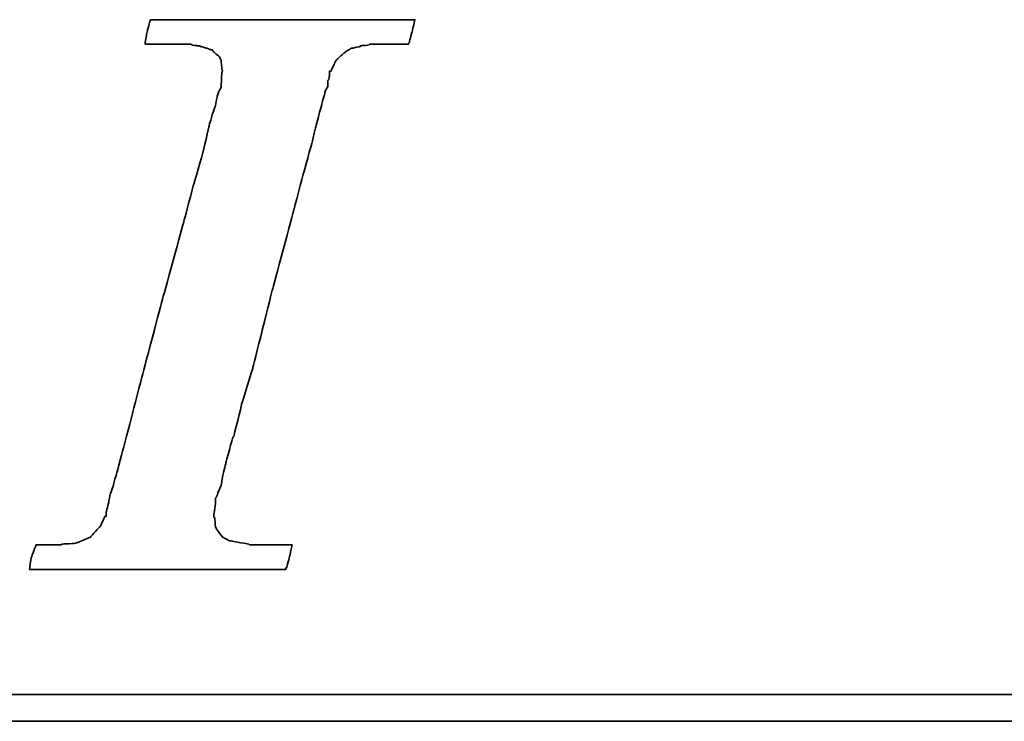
# Model space of a CAD drawing. Header units: millimetres. Extents: x -227 to 3135, y -1502 to 860.
# Tile 228 of 256: x 19.83 to 27.19, y -457.81 to -452.56. Entities that reach past the tile are written whole.
import ezdxf

# ---------------------------------------------------------------- set-up
doc = ezdxf.new("R2010")
doc.units = ezdxf.units.MM
doc.layers.add('DIM', color=4, linetype='CONTINUOUS')
doc.layers.add('layer 1', color=7, linetype='CONTINUOUS')

# ---------------------------------------------------------------- blocks, each defined once
blk = doc.blocks.new('TBI MOTION logo(完整正式版)')
at = {"layer": 'layer 1', "color": 22, "lineweight": 35}
for points, knots in [([(-40.59125, -7.94375), (-40.59125, -7.94375), (-40.97375, -7.94375), (-40.97375, -7.94375), (-40.97375, -7.94375), (-40.97375, -7.94375), (-41.38125, -7.94375), (-41.38125, -7.94375), (-41.38125, -7.94375), (-41.38125, -7.94375), (-41.54875, -7.94375), (-41.54875, -7.94375), (-41.54875, -7.94375), (-41.54875, -7.94375), (-41.59875, -7.94375), (-41.59875, -7.94375), (-41.59875, -7.94375), (-41.59875, -7.94375), (-41.88375, -7.94375), (-41.88375, -7.94375), (-41.88375, -7.94375), (-41.88375, -7.94375), (-41.90875, -7.91875), (-41.90875, -7.91875), (-41.90875, -7.91875), (-41.90875, -7.91875), (-42.19875, -7.87125), (-42.19875, -7.87125), (-42.19875, -7.87125), (-42.19875, -7.87125), (-42.43875, -7.82375), (-42.43875, -7.82375), (-42.43875, -7.82375), (-42.43875, -7.82375), (-42.45875, -7.82375), (-42.45875, -7.82375), (-42.45875, -7.82375), (-42.45875, -7.82375), (-42.48625, -7.82375), (-42.48625, -7.82375), (-42.48625, -7.82375), (-42.48625, -7.82375), (-42.67625, -7.72375), (-42.67625, -7.72375), (-42.67625, -7.72375), (-42.67625, -7.72375), (-42.70125, -7.70375), (-42.70125, -7.70375), (-42.70125, -7.70375), (-42.70125, -7.70375), (-42.72375, -7.67875), (-42.72375, -7.67875), (-42.72375, -7.67875), (-42.72375, -7.67875), (-42.86875, -7.48875), (-42.86875, -7.48875), (-42.86875, -7.48875), (-42.86875, -7.48875), (-42.89375, -7.43875), (-42.89375, -7.43875), (-42.89375, -7.43875), (-42.89375, -7.43875), (-42.91875, -7.38875), (-42.91875, -7.38875), (-42.91875, -7.38875), (-42.91875, -7.38875), (-42.93875, -7.12875), (-42.93875, -7.12875), (-42.93875, -7.12875), (-42.93875, -7.12875), (-42.96375, -7.10375), (-42.96375, -7.10375), (-42.96375, -7.10375), (-42.96375, -7.10375), (-42.96375, -7.05375), (-42.96375, -7.05375), (-42.96375, -7.05375), (-42.96375, -7.05375), (-42.96375, -7.00875), (-42.96375, -7.00875), (-42.96375, -7.00875), (-42.96375, -7.00875), (-42.91875, -6.69625), (-42.91875, -6.69625), (-42.91875, -6.69625), (-42.91875, -6.69625), (-42.91875, -6.62375), (-42.91875, -6.62375), (-42.91875, -6.62375), (-42.91875, -6.62375), (-42.91875, -6.59625), (-42.91875, -6.59625), (-42.91875, -6.59625), (-42.91875, -6.59625), (-42.91875, -6.57375), (-42.91875, -6.57375), (-42.91875, -6.57375), (-42.91875, -6.57375), (-42.91875, -6.52875), (-42.91875, -6.52875), (-42.91875, -6.52875), (-42.91875, -6.52875), (-42.89375, -6.50375), (-42.89375, -6.50375), (-42.89375, -6.50375), (-42.89375, -6.50375), (-42.84375, -6.38375), (-42.84375, -6.38375), (-42.84375, -6.38375), (-42.84375, -6.38375), (-42.84375, -6.35875), (-42.84375, -6.35875), (-42.84375, -6.35875), (-42.84375, -6.35875), (-42.74625, -6.14375), (-42.74625, -6.14375), (-42.74625, -6.14375), (-42.74625, -6.14375), (-42.70125, -5.85375), (-42.70125, -5.85375), (-42.70125, -5.85375), (-42.70125, -5.85375), (-42.60375, -5.47125), (-42.60375, -5.47125), (-42.60375, -5.47125), (-42.60375, -5.47125), (-42.60375, -5.44875), (-42.60375, -5.44875), (-42.60375, -5.44875), (-42.60375, -5.44875), (-42.38875, -4.67875), (-42.38875, -4.67875), (-42.38875, -4.67875), (-42.38875, -4.67875), (-42.36375, -4.65375), (-42.36375, -4.65375), (-42.36375, -4.65375), (-42.36375, -4.65375), (-42.12375, -3.69625), (-42.12375, -3.69625), (-42.12375, -3.69625), (-42.12375, -3.69625), (-42.12375, -3.67374), (-42.12375, -3.67374), (-42.12375, -3.67374), (-42.12375, -3.67374), (-41.78875, -2.59374), (-41.78875, -2.59374), (-41.78875, -2.59374), (-41.78875, -2.59374), (-41.18875, -0.19375), (-41.18875, -0.19375), (-41.18875, -0.19375), (-41.18875, -0.19375), (-40.54375, 2.20624), (-40.54375, 2.20624), (-40.54375, 2.20624), (-40.54375, 2.20624), (-40.25375, 3.30875), (-40.25375, 3.30875), (-40.25375, 3.30875), (-40.25375, 3.30875), (-39.98875, 4.27125), (-39.98875, 4.27125), (-39.98875, 4.27125), (-39.98875, 4.27125), (-39.77375, 5.13125), (-39.77375, 5.13125), (-39.77375, 5.13125), (-39.77375, 5.13125), (-39.67875, 5.47125), (-39.67875, 5.47125), (-39.67875, 5.47125), (-39.67875, 5.47125), (-39.60375, 5.75625), (-39.60375, 5.75625), (-39.60375, 5.75625), (-39.60375, 5.75625), (-39.60375, 5.78125), (-39.60375, 5.78125), (-39.60375, 5.78125), (-39.60375, 5.78125), (-39.50875, 5.97125), (-39.50875, 5.97125), (-39.50875, 5.97125), (-39.50875, 5.97125), (-39.50875, 6.13875), (-39.50875, 6.13875), (-39.50875, 6.13875), (-39.50875, 6.13875), (-39.48625, 6.16625), (-39.48625, 6.16625), (-39.48625, 6.16625), (-39.48625, 6.16625), (-39.46125, 6.28625), (-39.46125, 6.28625), (-39.46125, 6.28625), (-39.46125, 6.28625), (-39.46125, 6.42625), (-39.46125, 6.42625), (-39.46125, 6.42625), (-39.46125, 6.42625), (-39.41375, 6.42625), (-39.41375, 6.42625), (-39.41375, 6.42625), (-39.41375, 6.42625), (-39.29375, 6.69125), (-39.29375, 6.69125), (-39.29375, 6.69125), (-39.29375, 6.69125), (-39.26875, 6.74125), (-39.26875, 6.74125), (-39.26875, 6.74125), (-39.26875, 6.74125), (-39.24375, 6.76625), (-39.24375, 6.76625), (-39.24375, 6.76625), (-39.24375, 6.76625), (-38.98375, 7.00624), (-38.98375, 7.00624), (-38.98375, 7.00624), (-38.98375, 7.00624), (-38.95625, 7.02624), (-38.95625, 7.02624), (-38.95625, 7.02624), (-38.95625, 7.02624), (-38.78875, 7.12624), (-38.78875, 7.12624), (-38.78875, 7.12624), (-38.78875, 7.12624), (-38.76375, 7.12624), (-38.76375, 7.12624), (-38.76375, 7.12624), (-38.76375, 7.12624), (-38.74375, 7.12624), (-38.74375, 7.12624), (-38.74375, 7.12624), (-38.74375, 7.12624), (-38.52875, 7.17125), (-38.52875, 7.17125), (-38.52875, 7.17125), (-38.52875, 7.17125), (-38.52875, 7.19624), (-38.52875, 7.19624), (-38.52875, 7.19624), (-38.52875, 7.19624), (-38.50375, 7.19624), (-38.50375, 7.19624), (-38.50375, 7.19624), (-38.50375, 7.19624), (-38.26125, 7.21875), (-38.26125, 7.21875), (-38.26125, 7.21875), (-38.26125, 7.21875), (-38.23875, 7.24624), (-38.23875, 7.24624), (-38.23875, 7.24624), (-38.23875, 7.24624), (-38.21625, 7.24624), (-38.21625, 7.24624), (-38.21625, 7.24624), (-38.21625, 7.24624), (-38.18875, 7.24624), (-38.18875, 7.24624), (-38.18875, 7.24624), (-38.18875, 7.24624), (-37.90375, 7.24624), (-37.90375, 7.24624), (-37.90375, 7.24624), (-37.90375, 7.24624), (-37.85375, 7.24624), (-37.85375, 7.24624), (-37.85375, 7.24624), (-37.85375, 7.24624), (-37.75875, 7.24624), (-37.75875, 7.24624), (-37.75875, 7.24624), (-37.75875, 7.24624), (-37.42375, 7.24624), (-37.42375, 7.24624), (-37.42375, 7.24624), (-37.42375, 7.24624), (-37.08875, 7.24624), (-37.08875, 7.24624), (-37.08875, 7.24624), (-37.08875, 7.24624), (-37.06375, 7.24624), (-37.06375, 7.24624), (-37.06375, 7.24624), (-37.06375, 7.24624), (-37.06375, 7.26624), (-37.06375, 7.26624), (-37.06375, 7.26624), (-37.06375, 7.26624), (-37.03875, 7.29125), (-37.03875, 7.29125), (-37.03875, 7.29125), (-37.03875, 7.29125), (-37.03875, 7.31625), (-37.03875, 7.31625), (-37.03875, 7.31625), (-37.03875, 7.31625), (-36.94125, 7.67625), (-36.94125, 7.67625), (-36.94125, 7.67625), (-36.94125, 7.67625), (-36.86875, 7.98625), (-36.86875, 7.98625), (-36.86875, 7.98625), (-36.86875, 7.98625), (-36.98875, 7.98625), (-36.98875, 7.98625), (-36.98875, 7.98625), (-36.98875, 7.98625), (-37.42375, 7.98625), (-37.42375, 7.98625), (-37.42375, 7.98625), (-37.42375, 7.98625), (-37.94875, 7.98625), (-37.94875, 7.98625), (-37.94875, 7.98625), (-37.94875, 7.98625), (-38.57375, 7.98625), (-38.57375, 7.98625), (-38.57375, 7.98625), (-38.57375, 7.98625), (-39.29375, 7.98625), (-39.29375, 7.98625), (-39.29375, 7.98625), (-39.29375, 7.98625), (-40.82875, 7.98625), (-40.82875, 7.98625), (-40.82875, 7.98625), (-40.82875, 7.98625), (-42.36375, 7.98625), (-42.36375, 7.98625), (-42.36375, 7.98625), (-42.36375, 7.98625), (-43.08375, 7.98625), (-43.08375, 7.98625), (-43.08375, 7.98625), (-43.08375, 7.98625), (-43.70875, 7.98625), (-43.70875, 7.98625), (-43.70875, 7.98625), (-43.70875, 7.98625), (-44.23375, 7.98625), (-44.23375, 7.98625), (-44.23375, 7.98625), (-44.23375, 7.98625), (-44.66875, 7.98625), (-44.66875, 7.98625), (-44.66875, 7.98625), (-44.66875, 7.98625), (-44.88375, 7.98625), (-44.88375, 7.98625), (-44.88375, 7.98625), (-44.88375, 7.98625), (-44.90875, 7.94125), (-44.90875, 7.94125), (-44.90875, 7.94125), (-44.90875, 7.94125), (-44.90875, 7.91625), (-44.90875, 7.91625), (-44.90875, 7.91625), (-44.90875, 7.91625), (-45.00375, 7.55625), (-45.00375, 7.55625), (-45.00375, 7.55625), (-45.00375, 7.55625), (-45.05375, 7.24624), (-45.05375, 7.24624), (-45.05375, 7.24624), (-45.05375, 7.24624), (-44.61875, 7.24624), (-44.61875, 7.24624), (-44.61875, 7.24624), (-44.61875, 7.24624), (-44.11375, 7.24624), (-44.11375, 7.24624), (-44.11375, 7.24624), (-44.11375, 7.24624), (-43.99375, 7.24624), (-43.99375, 7.24624), (-43.99375, 7.24624), (-43.99375, 7.24624), (-43.94625, 7.24624), (-43.94625, 7.24624), (-43.94625, 7.24624), (-43.94625, 7.24624), (-43.92374, 7.24624), (-43.92374, 7.24624), (-43.92374, 7.24624), (-43.92374, 7.24624), (-43.65875, 7.24624), (-43.65875, 7.24624), (-43.65875, 7.24624), (-43.65875, 7.24624), (-43.63875, 7.21875), (-43.63875, 7.21875), (-43.63875, 7.21875), (-43.63875, 7.21875), (-43.46875, 7.19624), (-43.46875, 7.19624), (-43.46875, 7.19624), (-43.46875, 7.19624), (-43.39875, 7.19624), (-43.39875, 7.19624), (-43.39875, 7.19624), (-43.39875, 7.19624), (-43.37125, 7.17125), (-43.37125, 7.17125), (-43.37125, 7.17125), (-43.37125, 7.17125), (-43.34875, 7.17125), (-43.34875, 7.17125), (-43.34875, 7.17125), (-43.34875, 7.17125), (-43.20375, 7.12624), (-43.20375, 7.12624), (-43.20375, 7.12624), (-43.20375, 7.12624), (-43.05875, 7.07624), (-43.05875, 7.07624), (-43.05875, 7.07624), (-43.05875, 7.07624), (-43.01375, 7.07624), (-43.01375, 7.07624), (-43.01375, 7.07624), (-43.01375, 7.07624), (-42.98875, 7.02624), (-42.98875, 7.02624), (-42.98875, 7.02624), (-42.98875, 7.02624), (-42.79875, 6.86125), (-42.79875, 6.86125), (-42.79875, 6.86125), (-42.79875, 6.86125), (-42.77375, 6.81125), (-42.77375, 6.81125), (-42.77375, 6.81125), (-42.77375, 6.81125), (-42.74625, 6.76625), (-42.74625, 6.76625), (-42.74625, 6.76625), (-42.74625, 6.76625), (-42.72375, 6.47625), (-42.72375, 6.47625), (-42.72375, 6.47625), (-42.72375, 6.47625), (-42.70125, 6.45124), (-42.70125, 6.45124), (-42.70125, 6.45124), (-42.70125, 6.45124), (-42.70125, 6.42625), (-42.70125, 6.42625), (-42.70125, 6.42625), (-42.70125, 6.42625), (-42.72375, 6.40625), (-42.72375, 6.40625), (-42.72375, 6.40625), (-42.72375, 6.40625), (-42.74625, 5.97125), (-42.74625, 5.97125), (-42.74625, 5.97125), (-42.74625, 5.97125), (-42.74625, 5.94625), (-42.74625, 5.94625), (-42.74625, 5.94625), (-42.74625, 5.94625), (-42.74625, 5.92625), (-42.74625, 5.92625), (-42.74625, 5.92625), (-42.74625, 5.92625), (-42.77375, 5.87625), (-42.77375, 5.87625), (-42.77375, 5.87625), (-42.77375, 5.87625), (-42.81875, 5.80625), (-42.81875, 5.80625), (-42.81875, 5.80625), (-42.81875, 5.80625), (-42.86875, 5.63625), (-42.86875, 5.63625), (-42.86875, 5.63625), (-42.86875, 5.63625), (-42.91875, 5.39625), (-42.91875, 5.39625), (-42.91875, 5.39625), (-42.91875, 5.39625), (-42.91875, 5.37124), (-42.91875, 5.37124), (-42.91875, 5.37124), (-42.91875, 5.37124), (-43.01375, 5.10874), (-43.01375, 5.10874), (-43.01375, 5.10874), (-43.01375, 5.10874), (-43.10875, 4.77124), (-43.10875, 4.77124), (-43.10875, 4.77124), (-43.10875, 4.77124), (-43.29875, 3.95625), (-43.29875, 3.95625), (-43.29875, 3.95625), (-43.29875, 3.95625), (-43.58875, 2.95125), (-43.58875, 2.95125), (-43.58875, 2.95125), (-43.58875, 2.95125), (-43.87375, 1.87125), (-43.87375, 1.87125), (-43.87375, 1.87125), (-43.87375, 1.87125), (-44.52625, -0.50374), (-44.52625, -0.50374), (-44.52625, -0.50374), (-44.52625, -0.50374), (-45.14875, -2.85375), (-45.14875, -2.85375), (-45.14875, -2.85375), (-45.14875, -2.85375), (-45.43375, -3.95875), (-45.43375, -3.95875), (-45.43375, -3.95875), (-45.43375, -3.95875), (-45.69875, -4.96875), (-45.69875, -4.96875), (-45.69875, -4.96875), (-45.69875, -4.96875), (-45.91375, -5.78375), (-45.91375, -5.78375), (-45.91375, -5.78375), (-45.91375, -5.78375), (-46.01375, -6.11875), (-46.01375, -6.11875), (-46.01375, -6.11875), (-46.01375, -6.11875), (-46.01375, -6.14375), (-46.01375, -6.14375), (-46.01375, -6.14375), (-46.01375, -6.14375), (-46.10875, -6.40875), (-46.10875, -6.40875), (-46.10875, -6.40875), (-46.10875, -6.40875), (-46.15375, -6.64875), (-46.15375, -6.64875), (-46.15375, -6.64875), (-46.15375, -6.64875), (-46.20375, -6.83875), (-46.20375, -6.83875), (-46.20375, -6.83875), (-46.20375, -6.83875), (-46.22875, -6.93375), (-46.22875, -6.93375), (-46.22875, -6.93375), (-46.22875, -6.93375), (-46.22875, -7.07875), (-46.22875, -7.07875), (-46.22875, -7.07875), (-46.22875, -7.07875), (-46.27375, -7.07875), (-46.27375, -7.07875), (-46.27375, -7.07875), (-46.27375, -7.07875), (-46.39375, -7.34375), (-46.39375, -7.34375), (-46.39375, -7.34375), (-46.39375, -7.34375), (-46.39375, -7.36875), (-46.39375, -7.36875), (-46.39375, -7.36875), (-46.39375, -7.36875), (-46.42125, -7.38875), (-46.42125, -7.38875), (-46.42125, -7.38875), (-46.42125, -7.38875), (-46.68375, -7.67875), (-46.68375, -7.67875), (-46.68375, -7.67875), (-46.68375, -7.67875), (-46.70875, -7.70375), (-46.70875, -7.70375), (-46.70875, -7.70375), (-46.70875, -7.70375), (-46.75375, -7.72375), (-46.75375, -7.72375), (-46.75375, -7.72375), (-46.75375, -7.72375), (-47.08875, -7.87125), (-47.08875, -7.87125), (-47.08875, -7.87125), (-47.08875, -7.87125), (-47.11625, -7.87125), (-47.11625, -7.87125), (-47.11625, -7.87125), (-47.11625, -7.87125), (-47.13875, -7.89375), (-47.13875, -7.89375), (-47.13875, -7.89375), (-47.13875, -7.89375), (-47.56875, -7.91875), (-47.56875, -7.91875), (-47.56875, -7.91875), (-47.56875, -7.91875), (-47.59625, -7.94375), (-47.59625, -7.94375), (-47.59625, -7.94375), (-47.59625, -7.94375), (-47.64375, -7.94375), (-47.64375, -7.94375), (-47.64375, -7.94375), (-47.64375, -7.94375), (-47.73625, -7.94375), (-47.73625, -7.94375), (-47.73625, -7.94375), (-47.73625, -7.94375), (-48.07375, -7.94375), (-48.07375, -7.94375), (-48.07375, -7.94375), (-48.07375, -7.94375), (-48.36125, -7.94375), (-48.36125, -7.94375), (-48.36125, -7.94375), (-48.36125, -7.94375), (-48.36125, -7.96625), (-48.36125, -7.96625), (-48.36125, -7.96625), (-48.36125, -7.96625), (-48.36125, -7.99125), (-48.36125, -7.99125), (-48.36125, -7.99125), (-48.36125, -7.99125), (-48.38875, -8.01375), (-48.38875, -8.01375), (-48.38875, -8.01375), (-48.38875, -8.01375), (-48.50875, -8.34875), (-48.50875, -8.34875), (-48.50875, -8.34875), (-48.50875, -8.34875), (-48.55375, -8.68625), (-48.55375, -8.68625), (-48.55375, -8.68625), (-48.55375, -8.68625), (-48.45875, -8.68625), (-48.45875, -8.68625), (-48.45875, -8.68625), (-48.45875, -8.68625), (-48.07375, -8.68625), (-48.07375, -8.68625), (-48.07375, -8.68625), (-48.07375, -8.68625), (-47.52375, -8.68625), (-47.52375, -8.68625), (-47.52375, -8.68625), (-47.52375, -8.68625), (-46.92375, -8.68625), (-46.92375, -8.68625), (-46.92375, -8.68625), (-46.92375, -8.68625), (-46.25375, -8.68625), (-46.25375, -8.68625), (-46.25375, -8.68625), (-46.25375, -8.68625), (-46.20375, -8.68625), (-46.20375, -8.68625), (-46.20375, -8.68625), (-46.20375, -8.68625), (-44.71375, -8.68625), (-44.71375, -8.68625), (-44.71375, -8.68625), (-44.71375, -8.68625), (-43.22875, -8.68625), (-43.22875, -8.68625), (-43.22875, -8.68625), (-43.22875, -8.68625), (-42.55875, -8.68625), (-42.55875, -8.68625), (-42.55875, -8.68625), (-42.55875, -8.68625), (-42.50875, -8.68625), (-42.50875, -8.68625), (-42.50875, -8.68625), (-42.50875, -8.68625), (-41.93375, -8.68625), (-41.93375, -8.68625), (-41.93375, -8.68625), (-41.93375, -8.68625), (-41.38125, -8.68625), (-41.38125, -8.68625), (-41.38125, -8.68625), (-41.38125, -8.68625), (-40.97375, -8.68625), (-40.97375, -8.68625), (-40.97375, -8.68625), (-40.97375, -8.68625), (-40.78125, -8.68625), (-40.78125, -8.68625), (-40.78125, -8.68625), (-40.78125, -8.68625), (-40.78125, -8.63875), (-40.78125, -8.63875), (-40.78125, -8.63875), (-40.78125, -8.63875), (-40.75875, -8.63875), (-40.75875, -8.63875), (-40.75875, -8.63875), (-40.75875, -8.63875), (-40.66375, -8.27875), (-40.66375, -8.27875), (-40.66375, -8.27875), (-40.66375, -8.27875), (-40.59125, -7.94375), (-40.59125, -7.94375)], [0, 0, 0, 0, 0.00558659, 0.00558659, 0.00558659, 0.0055866, 0.01117318, 0.01117318, 0.01117318, 0.01117319, 0.01675978, 0.01675978, 0.01675978, 0.01675979, 0.02234637, 0.02234637, 0.02234637, 0.02234638, 0.02793296, 0.02793296, 0.02793296, 0.02793297, 0.03351955, 0.03351955, 0.03351955, 0.03351956, 0.03910615, 0.03910615, 0.03910615, 0.03910616, 0.04469274, 0.04469274, 0.04469274, 0.04469275, 0.05027933, 0.05027933, 0.05027933, 0.05027934, 0.05586592, 0.05586592, 0.05586592, 0.05586593, 0.06145251, 0.06145251, 0.06145251, 0.06145252, 0.06703911, 0.06703911, 0.06703911, 0.06703912, 0.0726257, 0.0726257, 0.0726257, 0.07262571, 0.07821229, 0.07821229, 0.07821229, 0.0782123, 0.08379888, 0.08379888, 0.08379888, 0.08379889, 0.08938547, 0.08938547, 0.08938547, 0.08938548, 0.09497207, 0.09497207, 0.09497207, 0.09497208, 0.10055866, 0.10055866, 0.10055866, 0.10055867, 0.10614525, 0.10614525, 0.10614525, 0.10614526, 0.11173184, 0.11173184, 0.11173184, 0.11173185, 0.11731844, 0.11731844, 0.11731844, 0.11731845, 0.12290503, 0.12290503, 0.12290503, 0.12290504, 0.12849162, 0.12849162, 0.12849162, 0.12849163, 0.13407821, 0.13407821, 0.13407821, 0.13407822, 0.1396648, 0.1396648, 0.1396648, 0.13966481, 0.1452514, 0.1452514, 0.1452514, 0.14525141, 0.15083799, 0.15083799, 0.15083799, 0.150838, 0.15642458, 0.15642458, 0.15642458, 0.15642459, 0.16201117, 0.16201117, 0.16201117, 0.16201118, 0.16759777, 0.16759777, 0.16759777, 0.16759778, 0.17318436, 0.17318436, 0.17318436, 0.17318437, 0.17877095, 0.17877095, 0.17877095, 0.17877096, 0.18435754, 0.18435754, 0.18435754, 0.18435755, 0.18994413, 0.18994413, 0.18994413, 0.18994414, 0.19553073, 0.19553073, 0.19553073, 0.19553074, 0.20111732, 0.20111732, 0.20111732, 0.20111733, 0.20670391, 0.20670391, 0.20670391, 0.20670392, 0.2122905, 0.2122905, 0.2122905, 0.21229051, 0.21787709, 0.21787709, 0.21787709, 0.2178771, 0.22346369, 0.22346369, 0.22346369, 0.2234637, 0.22905028, 0.22905028, 0.22905028, 0.22905029, 0.23463687, 0.23463687, 0.23463687, 0.23463688, 0.24022346, 0.24022346, 0.24022346, 0.24022347, 0.24581006, 0.24581006, 0.24581006, 0.24581007, 0.25139665, 0.25139665, 0.25139665, 0.25139666, 0.25698324, 0.25698324, 0.25698324, 0.25698325, 0.26256983, 0.26256983, 0.26256983, 0.26256984, 0.26815642, 0.26815642, 0.26815642, 0.26815643, 0.27374302, 0.27374302, 0.27374302, 0.27374303, 0.27932961, 0.27932961, 0.27932961, 0.27932962, 0.2849162, 0.2849162, 0.2849162, 0.28491621, 0.29050279, 0.29050279, 0.29050279, 0.2905028, 0.29608939, 0.29608939, 0.29608939, 0.2960894, 0.30167598, 0.30167598, 0.30167598, 0.30167599, 0.30726257, 0.30726257, 0.30726257, 0.30726258, 0.31284916, 0.31284916, 0.31284916, 0.31284917, 0.31843575, 0.31843575, 0.31843575, 0.31843576, 0.32402235, 0.32402235, 0.32402235, 0.32402236, 0.32960894, 0.32960894, 0.32960894, 0.32960895, 0.33519553, 0.33519553, 0.33519553, 0.33519554, 0.34078212, 0.34078212, 0.34078212, 0.34078213, 0.34636872, 0.34636872, 0.34636872, 0.34636873, 0.35195531, 0.35195531, 0.35195531, 0.35195532, 0.3575419, 0.3575419, 0.3575419, 0.35754191, 0.36312849, 0.36312849, 0.36312849, 0.3631285, 0.36871508, 0.36871508, 0.36871508, 0.36871509, 0.37430168, 0.37430168, 0.37430168, 0.37430169, 0.37988827, 0.37988827, 0.37988827, 0.37988828, 0.38547486, 0.38547486, 0.38547486, 0.38547487, 0.39106145, 0.39106145, 0.39106145, 0.39106146, 0.39664804, 0.39664804, 0.39664804, 0.39664805, 0.40223464, 0.40223464, 0.40223464, 0.40223465, 0.40782123, 0.40782123, 0.40782123, 0.40782124, 0.41340782, 0.41340782, 0.41340782, 0.41340783, 0.41899441, 0.41899441, 0.41899441, 0.41899442, 0.42458101, 0.42458101, 0.42458101, 0.42458102, 0.4301676, 0.4301676, 0.4301676, 0.43016761, 0.43575419, 0.43575419, 0.43575419, 0.4357542, 0.44134078, 0.44134078, 0.44134078, 0.44134079, 0.44692737, 0.44692737, 0.44692737, 0.44692738, 0.45251397, 0.45251397, 0.45251397, 0.45251398, 0.45810056, 0.45810056, 0.45810056, 0.45810057, 0.46368715, 0.46368715, 0.46368715, 0.46368716, 0.46927374, 0.46927374, 0.46927374, 0.46927375, 0.47486034, 0.47486034, 0.47486034, 0.47486035, 0.48044693, 0.48044693, 0.48044693, 0.48044694, 0.48603352, 0.48603352, 0.48603352, 0.48603353, 0.49162011, 0.49162011, 0.49162011, 0.49162012, 0.4972067, 0.4972067, 0.4972067, 0.49720671, 0.5027933, 0.5027933, 0.5027933, 0.50279331, 0.50837989, 0.50837989, 0.50837989, 0.5083799, 0.51396648, 0.51396648, 0.51396648, 0.51396649, 0.51955307, 0.51955307, 0.51955307, 0.51955308, 0.52513966, 0.52513966, 0.52513966, 0.52513967, 0.53072626, 0.53072626, 0.53072626, 0.53072627, 0.53631285, 0.53631285, 0.53631285, 0.53631286, 0.54189944, 0.54189944, 0.54189944, 0.54189945, 0.54748603, 0.54748603, 0.54748603, 0.54748604, 0.55307263, 0.55307263, 0.55307263, 0.55307264, 0.55865922, 0.55865922, 0.55865922, 0.55865923, 0.56424581, 0.56424581, 0.56424581, 0.56424582, 0.5698324, 0.5698324, 0.5698324, 0.56983241, 0.57541899, 0.57541899, 0.57541899, 0.575419, 0.58100559, 0.58100559, 0.58100559, 0.5810056, 0.58659218, 0.58659218, 0.58659218, 0.58659219, 0.59217877, 0.59217877, 0.59217877, 0.59217878, 0.59776536, 0.59776536, 0.59776536, 0.59776537, 0.60335196, 0.60335196, 0.60335196, 0.60335197, 0.60893855, 0.60893855, 0.60893855, 0.60893856, 0.61452514, 0.61452514, 0.61452514, 0.61452515, 0.62011173, 0.62011173, 0.62011173, 0.62011174, 0.62569832, 0.62569832, 0.62569832, 0.62569833, 0.63128492, 0.63128492, 0.63128492, 0.63128493, 0.63687151, 0.63687151, 0.63687151, 0.63687152, 0.6424581, 0.6424581, 0.6424581, 0.64245811, 0.64804469, 0.64804469, 0.64804469, 0.6480447, 0.65363128, 0.65363128, 0.65363128, 0.65363129, 0.65921788, 0.65921788, 0.65921788, 0.65921789, 0.66480447, 0.66480447, 0.66480447, 0.66480448, 0.67039106, 0.67039106, 0.67039106, 0.67039107, 0.67597765, 0.67597765, 0.67597765, 0.67597766, 0.68156425, 0.68156425, 0.68156425, 0.68156426, 0.68715084, 0.68715084, 0.68715084, 0.68715085, 0.69273743, 0.69273743, 0.69273743, 0.69273744, 0.69832402, 0.69832402, 0.69832402, 0.69832403, 0.70391061, 0.70391061, 0.70391061, 0.70391062, 0.70949721, 0.70949721, 0.70949721, 0.70949722, 0.7150838, 0.7150838, 0.7150838, 0.71508381, 0.72067039, 0.72067039, 0.72067039, 0.7206704, 0.72625698, 0.72625698, 0.72625698, 0.72625699, 0.73184358, 0.73184358, 0.73184358, 0.73184359, 0.73743017, 0.73743017, 0.73743017, 0.73743018, 0.74301676, 0.74301676, 0.74301676, 0.74301677, 0.74860335, 0.74860335, 0.74860335, 0.74860336, 0.75418994, 0.75418994, 0.75418994, 0.75418995, 0.75977654, 0.75977654, 0.75977654, 0.75977655, 0.76536313, 0.76536313, 0.76536313, 0.76536314, 0.77094972, 0.77094972, 0.77094972, 0.77094973, 0.77653631, 0.77653631, 0.77653631, 0.77653632, 0.78212291, 0.78212291, 0.78212291, 0.78212292, 0.7877095, 0.7877095, 0.7877095, 0.78770951, 0.79329609, 0.79329609, 0.79329609, 0.7932961, 0.79888268, 0.79888268, 0.79888268, 0.79888269, 0.80446927, 0.80446927, 0.80446927, 0.80446928, 0.81005587, 0.81005587, 0.81005587, 0.81005588, 0.81564246, 0.81564246, 0.81564246, 0.81564247, 0.82122905, 0.82122905, 0.82122905, 0.82122906, 0.82681564, 0.82681564, 0.82681564, 0.82681565, 0.83240223, 0.83240223, 0.83240223, 0.83240224, 0.83798883, 0.83798883, 0.83798883, 0.83798884, 0.84357542, 0.84357542, 0.84357542, 0.84357543, 0.84916201, 0.84916201, 0.84916201, 0.84916202, 0.8547486, 0.8547486, 0.8547486, 0.85474861, 0.8603352, 0.8603352, 0.8603352, 0.86033521, 0.86592179, 0.86592179, 0.86592179, 0.8659218, 0.87150838, 0.87150838, 0.87150838, 0.87150839, 0.87709497, 0.87709497, 0.87709497, 0.87709498, 0.88268156, 0.88268156, 0.88268156, 0.88268157, 0.88826816, 0.88826816, 0.88826816, 0.88826817, 0.89385475, 0.89385475, 0.89385475, 0.89385476, 0.89944134, 0.89944134, 0.89944134, 0.89944135, 0.90502793, 0.90502793, 0.90502793, 0.90502794, 0.91061453, 0.91061453, 0.91061453, 0.91061454, 0.91620112, 0.91620112, 0.91620112, 0.91620113, 0.92178771, 0.92178771, 0.92178771, 0.92178772, 0.9273743, 0.9273743, 0.9273743, 0.92737431, 0.93296089, 0.93296089, 0.93296089, 0.9329609, 0.93854749, 0.93854749, 0.93854749, 0.9385475, 0.94413408, 0.94413408, 0.94413408, 0.94413409, 0.94972067, 0.94972067, 0.94972067, 0.94972068, 0.95530726, 0.95530726, 0.95530726, 0.95530727, 0.96089385, 0.96089385, 0.96089385, 0.96089386, 0.96648045, 0.96648045, 0.96648045, 0.96648046, 0.97206704, 0.97206704, 0.97206704, 0.97206705, 0.97765363, 0.97765363, 0.97765363, 0.97765364, 0.98324022, 0.98324022, 0.98324022, 0.98324023, 0.98882682, 0.98882682, 0.98882682, 0.98882683, 0.99441341, 0.99441341, 0.99441341, 0.99441342, 1, 1, 1, 1]), ([(75.90875, -9.47875), (75.90875, -9.47875), (75.90875, -12.28625), (75.90875, -12.28625), (75.90875, -12.28625), (75.90875, -12.28625), (75.90875, -12.47875), (75.90875, -12.47875), (75.90875, -12.47875), (75.90875, -12.47875), (75.71625, -12.47875), (75.71625, -12.47875), (75.71625, -12.47875), (75.71625, -12.47875), (-88.32875, -12.47875), (-88.32875, -12.47875), (-88.32875, -12.47875), (-88.32875, -12.47875), (-88.32875, -13.29375), (-88.32875, -13.29375), (-88.32875, -13.29375), (-88.32875, -13.29375), (82.89125, -13.29375), (82.89125, -13.29375), (82.89125, -13.29375), (82.89125, -13.29375), (75.90875, -9.47875), (75.90875, -9.47875)], [0, 0, 0, 0, 0.14285714, 0.14285714, 0.14285714, 0.14285715, 0.28571429, 0.28571429, 0.28571429, 0.2857143, 0.42857143, 0.42857143, 0.42857143, 0.42857144, 0.57142857, 0.57142857, 0.57142857, 0.57142858, 0.71428571, 0.71428571, 0.71428571, 0.71428572, 0.85714286, 0.85714286, 0.85714286, 0.85714287, 1, 1, 1, 1])]:
    blk.add_open_spline(points, degree=3, knots=knots, dxfattribs=at)

msp = doc.modelspace()

# ---------------------------------------------------------------- block references
at = {"layer": 'DIM', "color": 7, "xscale": 0.246592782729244, "yscale": 0.246592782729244, "zscale": 0.246592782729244}
msp.add_blockref('TBI MOTION logo(完整正式版)', (31.8792, -454.5292), dxfattribs=at)

doc.saveas('drawing.dxf')
